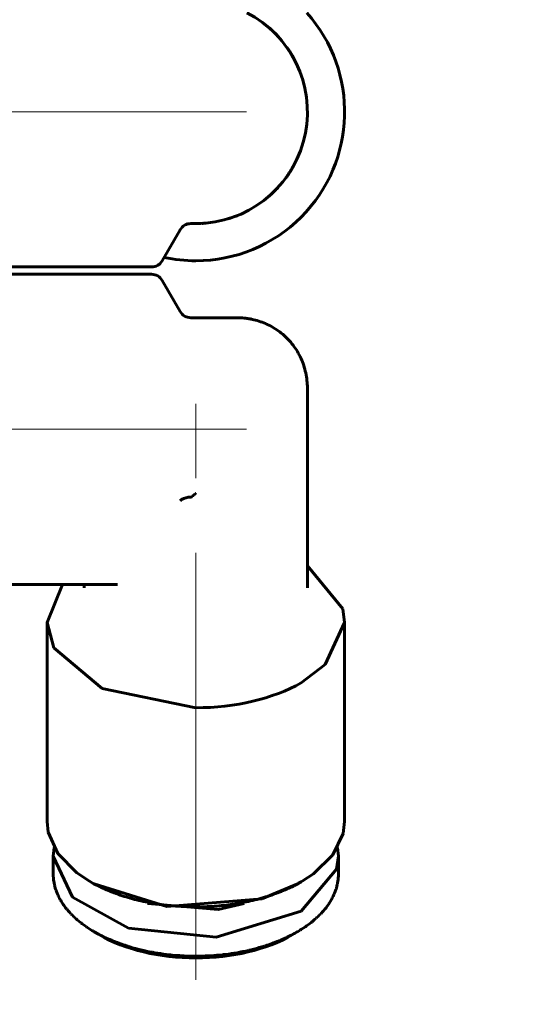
# Model space of a CAD drawing. Header units: millimetres. Extents: x 0 to 297, y 0 to 420.
# Tile 9 of 33: x 114 to 124, y 123 to 143. Entities that reach past the tile are written whole.
import ezdxf

# ---------------------------------------------------------------- set-up
doc = ezdxf.new("R2010")
doc.units = ezdxf.units.MM
for name, pattern in [('K5LT_AXLED', [12, 7.5, -1.5, 1.5, -1.5]), ('K5LT_BASIC', [0]), ('K5LT_THIN', [0])]:
    doc.linetypes.add(name, pattern=pattern)
doc.layers.add('Системный слой', color=7, linetype='Continuous')
doc.layers.add('Системный слой (1)', color=7, linetype='Continuous', true_color=0x6c6c6c)
doc.styles.add('KDIMTEXTSTYLE', font='txt', dxfattribs={"width": 0.96, "oblique": 15, "height": 5})
doc.styles.add('KTEXTSTYLE', font='txt', dxfattribs={"width": 0.96, "height": 5})
doc.dimstyles.new('KDIMSTYLE (0.50)', dxfattribs={"dimtxt": 5, "dimasz": 1, "dimexe": 2, "dimexo": 0, "dimgap": 1, "dimtad": 1, "dimlfac": 2, "dimtxsty": 'KDIMTEXTSTYLE', "dimsah": 1, "dimcen": 0, "dimdle": 1, "dimadec": 0, "dimazin": 0, "dimtfac": 0.667, "dimtmove": 0, "dimatfit": 3, "dimfxl": 1, "dimtvp": 1, "dimtolj": 1, "dimtzin": 0, "dimarcsym": 0})

# ---------------------------------------------------------------- blocks, each defined once
blk = doc.blocks.new('U105')
at = {"layer": 'Системный слой (1)', "color": 143, "linetype": 'K5LT_BASIC', "lineweight": 60, "true_color": 0x33acca}
for p, q in [((114.576, 126.113), (114.582, 126.008)), ((120.32, 126.013), (120.321, 126.018)), ((120.321, 126.018), (120.322, 126.026)), ((120.322, 126.026), (120.323, 126.044)), ((120.323, 126.044), (120.325, 126.079)), ((120.325, 126.079), (120.326, 126.113)), ((114.582, 126.008), (114.582, 126.006)), ((114.582, 126.006), (114.582, 126.002)), ((114.582, 126.002), (114.583, 125.993)), ((114.583, 125.993), (114.586, 125.976)), ((114.586, 125.976), (114.591, 125.942)), ((114.591, 125.942), (114.599, 125.905)), ((114.599, 125.905), (114.599, 125.903)), ((114.599, 125.903), (114.6, 125.898)), ((114.6, 125.898), (114.602, 125.89)), ((114.602, 125.89), (114.607, 125.872)), ((114.607, 125.872), (114.616, 125.837)), ((114.616, 125.837), (114.627, 125.803)), ((120.277, 125.812), (120.28, 125.821)), ((120.28, 125.821), (120.285, 125.838)), ((120.285, 125.838), (120.295, 125.873)), ((120.295, 125.873), (120.303, 125.908)), ((120.303, 125.908), (120.304, 125.91)), ((120.304, 125.91), (120.305, 125.914)), ((120.305, 125.914), (120.307, 125.923)), ((120.307, 125.923), (120.31, 125.941)), ((120.31, 125.941), (120.316, 125.976)), ((120.316, 125.976), (120.32, 126.011)), ((120.32, 126.011), (120.32, 126.013)), ((114.627, 125.803), (114.628, 125.8)), ((114.628, 125.8), (114.629, 125.796)), ((114.629, 125.796), (114.632, 125.787)), ((114.632, 125.787), (114.639, 125.77)), ((114.639, 125.77), (114.652, 125.736)), ((114.652, 125.736), (114.667, 125.701)), ((114.667, 125.701), (114.668, 125.699)), ((114.668, 125.699), (114.67, 125.695)), ((114.67, 125.695), (114.674, 125.686)), ((114.674, 125.686), (114.682, 125.669)), ((114.682, 125.669), (114.699, 125.635)), ((114.699, 125.635), (114.717, 125.602)), ((120.189, 125.611), (120.194, 125.62)), ((120.194, 125.62), (120.203, 125.637)), ((120.203, 125.637), (120.22, 125.671)), ((120.22, 125.671), (120.236, 125.704)), ((120.236, 125.704), (120.237, 125.707)), ((120.237, 125.707), (120.239, 125.711)), ((120.239, 125.711), (120.243, 125.719)), ((120.243, 125.719), (120.25, 125.737)), ((120.25, 125.737), (120.263, 125.771)), ((120.263, 125.771), (120.275, 125.806)), ((120.275, 125.806), (120.276, 125.808)), ((120.276, 125.808), (120.277, 125.812)), ((114.717, 125.602), (114.718, 125.6)), ((114.718, 125.6), (114.721, 125.596)), ((114.721, 125.596), (114.726, 125.587)), ((114.726, 125.587), (114.736, 125.571)), ((114.736, 125.571), (114.757, 125.537)), ((114.757, 125.537), (114.779, 125.505)), ((114.779, 125.505), (114.78, 125.502)), ((114.78, 125.502), (114.783, 125.498)), ((114.783, 125.498), (114.789, 125.49)), ((114.789, 125.49), (114.801, 125.474)), ((114.801, 125.474), (114.825, 125.441)), ((114.825, 125.441), (114.851, 125.409)), ((120.058, 125.418), (120.065, 125.426)), ((120.065, 125.426), (120.077, 125.442)), ((120.077, 125.442), (120.102, 125.475)), ((120.102, 125.475), (120.125, 125.507)), ((120.125, 125.507), (120.126, 125.509)), ((120.126, 125.509), (120.129, 125.514)), ((120.129, 125.514), (120.135, 125.522)), ((120.135, 125.522), (120.145, 125.538)), ((120.145, 125.538), (120.166, 125.572)), ((120.166, 125.572), (120.186, 125.605)), ((120.186, 125.605), (120.187, 125.607)), ((120.187, 125.607), (120.189, 125.611)), ((114.851, 125.409), (114.852, 125.407)), ((114.852, 125.407), (114.856, 125.403)), ((114.856, 125.403), (114.862, 125.395)), ((114.862, 125.395), (114.876, 125.38)), ((114.876, 125.38), (114.904, 125.348)), ((114.904, 125.348), (114.933, 125.317)), ((114.933, 125.317), (114.935, 125.315)), ((114.935, 125.315), (114.938, 125.311)), ((114.938, 125.311), (114.946, 125.304)), ((114.946, 125.304), (114.961, 125.288)), ((114.961, 125.288), (114.993, 125.258)), ((114.993, 125.258), (115.025, 125.228)), ((115.025, 125.228), (115.027, 125.226)), ((115.027, 125.226), (115.031, 125.222)), ((115.031, 125.222), (115.039, 125.215)), ((119.846, 125.201), (119.879, 125.231)), ((119.879, 125.231), (119.882, 125.233)), ((119.882, 125.233), (119.886, 125.236)), ((119.886, 125.236), (119.894, 125.244)), ((119.894, 125.244), (119.91, 125.259)), ((119.91, 125.259), (119.941, 125.289)), ((119.941, 125.289), (119.971, 125.32)), ((119.971, 125.32), (119.973, 125.322)), ((119.973, 125.322), (119.977, 125.326)), ((119.977, 125.326), (119.984, 125.333)), ((119.984, 125.333), (119.999, 125.349)), ((119.999, 125.349), (120.027, 125.381)), ((120.027, 125.381), (120.053, 125.412)), ((120.053, 125.412), (120.055, 125.414)), ((120.055, 125.414), (120.058, 125.418)), ((115.039, 125.215), (115.056, 125.2)), ((115.056, 125.2), (115.091, 125.171)), ((115.091, 125.171), (115.127, 125.142)), ((115.127, 125.142), (115.129, 125.141)), ((115.129, 125.141), (115.133, 125.137)), ((115.133, 125.137), (115.143, 125.13)), ((115.143, 125.13), (115.161, 125.116)), ((115.161, 125.116), (115.199, 125.088)), ((115.199, 125.088), (115.237, 125.061)), ((115.237, 125.061), (115.24, 125.059)), ((115.24, 125.059), (115.245, 125.055)), ((115.245, 125.055), (115.255, 125.049)), ((115.255, 125.049), (115.275, 125.035)), ((115.275, 125.035), (115.316, 125.009)), ((119.604, 125.021), (119.661, 125.058)), ((119.661, 125.058), (119.667, 125.063)), ((119.667, 125.063), (119.67, 125.065)), ((119.67, 125.065), (119.675, 125.068)), ((119.675, 125.068), (119.685, 125.075)), ((119.685, 125.075), (119.704, 125.089)), ((119.704, 125.089), (119.742, 125.117)), ((119.742, 125.117), (119.778, 125.145)), ((119.778, 125.145), (119.78, 125.147)), ((119.78, 125.147), (119.785, 125.15)), ((119.785, 125.15), (119.794, 125.158)), ((119.794, 125.158), (119.812, 125.172)), ((119.812, 125.172), (119.846, 125.201)), ((115.316, 125.009), (115.356, 124.983)), ((115.356, 124.983), (115.358, 124.982)), ((115.358, 124.982), (115.362, 124.98)), ((115.362, 124.98), (115.369, 124.976)), ((115.369, 124.976), (115.384, 124.967)), ((115.384, 124.967), (115.398, 124.958)), ((115.398, 124.958), (115.485, 124.91)), ((115.485, 124.91), (115.487, 124.909)), ((115.487, 124.909), (115.492, 124.906)), ((115.492, 124.906), (115.502, 124.901)), ((115.502, 124.901), (115.521, 124.891)), ((115.521, 124.891), (115.56, 124.871)), ((115.56, 124.871), (115.62, 124.841)), ((115.62, 124.841), (115.623, 124.84)), ((115.623, 124.84), (115.629, 124.837)), ((115.629, 124.837), (115.642, 124.831)), ((115.642, 124.831), (115.666, 124.82)), ((119.238, 124.822), (119.285, 124.843)), ((119.285, 124.843), (119.288, 124.845)), ((119.288, 124.845), (119.294, 124.848)), ((119.294, 124.848), (119.306, 124.853)), ((119.306, 124.853), (119.33, 124.865)), ((119.33, 124.865), (119.376, 124.888)), ((119.376, 124.888), (119.42, 124.912)), ((119.42, 124.912), (119.422, 124.913)), ((119.422, 124.913), (119.427, 124.915)), ((119.427, 124.915), (119.437, 124.921)), ((119.437, 124.921), (119.455, 124.931)), ((119.455, 124.931), (119.492, 124.952)), ((119.492, 124.952), (119.503, 124.958)), ((119.503, 124.958), (119.548, 124.985)), ((119.548, 124.985), (119.55, 124.986)), ((119.55, 124.986), (119.554, 124.989)), ((119.554, 124.989), (119.561, 124.993)), ((119.561, 124.993), (119.576, 125.002)), ((119.576, 125.002), (119.604, 125.021)), ((115.666, 124.82), (115.715, 124.798)), ((115.715, 124.798), (115.763, 124.778)), ((115.763, 124.778), (115.766, 124.777)), ((115.766, 124.777), (115.773, 124.774)), ((115.773, 124.774), (115.785, 124.769)), ((115.785, 124.769), (115.811, 124.759)), ((115.811, 124.759), (115.862, 124.739)), ((115.862, 124.739), (115.913, 124.72)), ((115.913, 124.72), (115.916, 124.719)), ((115.916, 124.719), (115.923, 124.716)), ((115.923, 124.716), (115.936, 124.711)), ((115.936, 124.711), (115.963, 124.702)), ((115.963, 124.702), (116.016, 124.684)), ((116.016, 124.684), (116.068, 124.667)), ((116.068, 124.667), (116.072, 124.666)), ((116.072, 124.666), (116.079, 124.664)), ((116.079, 124.664), (116.092, 124.66)), ((116.092, 124.66), (116.12, 124.651)), ((116.12, 124.651), (116.176, 124.635)), ((116.176, 124.635), (116.229, 124.62)), ((118.687, 124.624), (118.701, 124.628)), ((118.701, 124.628), (118.73, 124.636)), ((118.73, 124.636), (118.785, 124.652)), ((118.785, 124.652), (118.838, 124.669)), ((118.838, 124.669), (118.841, 124.67)), ((118.841, 124.67), (118.848, 124.672)), ((118.848, 124.672), (118.862, 124.676)), ((118.862, 124.676), (118.889, 124.685)), ((118.889, 124.685), (118.942, 124.703)), ((118.942, 124.703), (118.993, 124.721)), ((118.993, 124.721), (118.996, 124.723)), ((118.996, 124.723), (119.003, 124.725)), ((119.003, 124.725), (119.016, 124.73)), ((119.016, 124.73), (119.042, 124.74)), ((119.042, 124.74), (119.094, 124.76)), ((119.094, 124.76), (119.142, 124.78)), ((119.142, 124.78), (119.146, 124.781)), ((119.146, 124.781), (119.152, 124.784)), ((119.152, 124.784), (119.164, 124.789)), ((119.164, 124.789), (119.189, 124.8)), ((119.189, 124.8), (119.238, 124.822)), ((116.229, 124.62), (116.233, 124.619)), ((116.233, 124.619), (116.24, 124.617)), ((116.24, 124.617), (116.254, 124.614)), ((116.254, 124.614), (116.283, 124.606)), ((116.283, 124.606), (116.34, 124.592)), ((116.34, 124.592), (116.395, 124.579)), ((116.395, 124.579), (116.399, 124.578)), ((116.399, 124.578), (116.406, 124.577)), ((116.406, 124.577), (116.421, 124.573)), ((116.421, 124.573), (116.45, 124.567)), ((116.45, 124.567), (116.509, 124.555)), ((116.509, 124.555), (116.565, 124.544)), ((116.565, 124.544), (116.569, 124.543)), ((116.569, 124.543), (116.577, 124.542)), ((116.577, 124.542), (116.592, 124.539)), ((116.592, 124.539), (116.621, 124.534)), ((116.621, 124.534), (116.682, 124.524)), ((116.682, 124.524), (116.739, 124.515)), ((116.739, 124.515), (116.743, 124.515)), ((116.743, 124.515), (116.75, 124.514)), ((116.75, 124.514), (116.766, 124.512)), ((116.766, 124.512), (116.796, 124.507)), ((116.796, 124.507), (116.857, 124.5)), ((116.857, 124.5), (116.915, 124.493)), ((116.915, 124.493), (116.919, 124.492)), ((116.919, 124.492), (116.927, 124.492)), ((116.927, 124.492), (116.942, 124.49)), ((116.942, 124.49), (116.973, 124.487)), ((116.973, 124.487), (117.035, 124.481)), ((117.035, 124.481), (117.094, 124.477)), ((117.094, 124.477), (117.098, 124.477)), ((117.098, 124.477), (117.105, 124.476)), ((117.105, 124.476), (117.121, 124.475)), ((117.121, 124.475), (117.152, 124.473)), ((117.152, 124.473), (117.215, 124.47)), ((117.215, 124.47), (117.274, 124.467)), ((117.274, 124.467), (117.277, 124.467)), ((117.277, 124.467), (117.285, 124.467)), ((117.285, 124.467), (117.301, 124.466)), ((117.301, 124.466), (117.332, 124.465)), ((117.332, 124.465), (117.395, 124.464)), ((117.395, 124.464), (117.451, 124.464)), ((117.451, 124.464), (117.451, 124.464)), ((117.451, 124.464), (117.452, 124.464)), ((117.452, 124.464), (117.454, 124.464)), ((117.454, 124.464), (117.457, 124.464)), ((117.457, 124.464), (117.463, 124.464)), ((117.463, 124.464), (117.475, 124.464)), ((117.475, 124.464), (117.5, 124.464)), ((117.5, 124.464), (117.55, 124.465)), ((117.55, 124.465), (117.633, 124.467)), ((117.633, 124.467), (117.637, 124.468)), ((117.637, 124.468), (117.645, 124.468)), ((117.645, 124.468), (117.661, 124.468)), ((117.661, 124.468), (117.692, 124.47)), ((117.692, 124.47), (117.755, 124.473)), ((117.755, 124.473), (117.813, 124.477)), ((117.813, 124.477), (117.817, 124.477)), ((117.817, 124.477), (117.825, 124.478)), ((117.825, 124.478), (117.84, 124.479)), ((117.84, 124.479), (117.871, 124.482)), ((117.871, 124.482), (117.933, 124.487)), ((117.933, 124.487), (117.991, 124.493)), ((117.991, 124.493), (117.995, 124.494)), ((117.995, 124.494), (118.003, 124.495)), ((118.003, 124.495), (118.018, 124.497)), ((118.018, 124.497), (118.049, 124.5)), ((118.049, 124.5), (118.11, 124.508)), ((118.11, 124.508), (118.168, 124.516)), ((118.168, 124.516), (118.172, 124.517)), ((118.172, 124.517), (118.179, 124.518)), ((118.179, 124.518), (118.194, 124.52)), ((118.194, 124.52), (118.225, 124.525)), ((118.225, 124.525), (118.285, 124.535)), ((118.285, 124.535), (118.341, 124.545)), ((118.341, 124.545), (118.345, 124.546)), ((118.345, 124.546), (118.352, 124.547)), ((118.352, 124.547), (118.367, 124.55)), ((118.367, 124.55), (118.397, 124.556)), ((118.397, 124.556), (118.456, 124.568)), ((118.456, 124.568), (118.511, 124.58)), ((118.511, 124.58), (118.515, 124.581)), ((118.515, 124.581), (118.522, 124.583)), ((118.522, 124.583), (118.536, 124.586)), ((118.536, 124.586), (118.565, 124.593)), ((118.565, 124.593), (118.623, 124.607)), ((118.623, 124.607), (118.677, 124.622)), ((118.677, 124.622), (118.68, 124.622)), ((118.68, 124.622), (118.687, 124.624))]:
    blk.add_line(p, q, dxfattribs=at)
blk = doc.blocks.new('U106')
at = {"layer": 'Системный слой (1)', "color": 143, "linetype": 'K5LT_BASIC', "lineweight": 60, "true_color": 0x33acca}
for p, q in [((114.451, 127.178), (114.475, 126.961)), ((120.421, 126.935), (120.451, 127.178)), ((114.475, 126.961), (114.67, 126.532)), ((120.213, 126.507), (120.421, 126.935)), ((114.67, 126.532), (115.051, 126.146)), ((119.822, 126.124), (120.213, 126.507)), ((115.051, 126.146), (115.309, 125.973)), ((119.593, 125.973), (119.822, 126.124)), ((115.309, 125.973), (115.329, 125.961)), ((119.572, 125.961), (119.593, 125.973))]:
    blk.add_line(p, q, dxfattribs=at)
blk = doc.blocks.new('U108')
at = {"layer": 'Системный слой (1)', "color": 143, "linetype": 'K5LT_BASIC', "lineweight": 60, "true_color": 0x33acca}
for p, q in [((119.701, 132.33), (120.413, 131.465)), ((114.451, 131.192), (114.764, 131.958)), ((120.413, 131.465), (120.451, 131.192)), ((114.586, 130.681), (114.451, 131.192)), ((120.451, 131.192), (120.06, 130.342)), ((115.56, 129.856), (114.586, 130.681)), ((120.06, 130.342), (119.572, 129.975)), ((117.451, 129.471), (115.56, 129.856))]:
    blk.add_line(p, q, dxfattribs=at)
blk = doc.blocks.new('U110')
at = {"layer": 'Системный слой (1)', "color": 143, "linetype": 'K5LT_BASIC', "lineweight": 60, "true_color": 0x33acca}
for p, q in [((116.477, 125.529), (117.901, 125.408)), ((117.901, 125.408), (118.425, 125.529))]:
    blk.add_line(p, q, dxfattribs=at)
blk = doc.blocks.new('U112')
at = {"layer": 'Системный слой (1)', "color": 143, "linetype": 'K5LT_BASIC', "lineweight": 60, "true_color": 0x33acca}
for p, q in [((114.592, 126.656), (114.576, 126.482)), ((120.326, 126.482), (120.31, 126.656)), ((114.576, 126.482), (114.967, 125.652)), ((120.289, 126.219), (120.326, 126.482)), ((119.578, 125.373), (120.289, 126.219)), ((114.967, 125.652), (116.096, 125.027)), ((117.863, 124.85), (119.578, 125.373)), ((116.096, 125.027), (117.863, 124.85))]:
    blk.add_line(p, q, dxfattribs=at)
blk = doc.blocks.new('U113')
at = {"layer": 'Системный слой (1)', "color": 143, "linetype": 'K5LT_BASIC', "lineweight": 60, "true_color": 0x33acca}
for p, q in [((115.38, 125.931), (115.4, 125.92)), ((115.4, 125.92), (116.864, 125.467)), ((118.78, 125.618), (119.521, 125.931)), ((116.864, 125.467), (118.78, 125.618))]:
    blk.add_line(p, q, dxfattribs=at)
blk = doc.blocks.new('U199')
at = {"layer": 'Системный слой (1)', "color": 143, "linetype": 'K5LT_BASIC', "lineweight": 60, "true_color": 0x33acca}
for start, end in [(275.2038, 62.7329), (270, 275.2038)]:
    blk.add_arc((117.451, 141.48), 2.25, start, end, dxfattribs=at)
blk = doc.blocks.new('U200')
at = {"layer": 'Системный слой (1)', "color": 143, "linetype": 'K5LT_BASIC', "lineweight": 60, "true_color": 0x33acca}
for start, end in [(315, 41.8103), (257.7177, 270)]:
    blk.add_arc((117.451, 141.48), 3, start, end, dxfattribs=at)
blk = doc.blocks.new('D10')
at = {"layer": 'Системный слой (1)'}
for points in [[(93.738, 157.651), (96.004, 162.156), (92.649, 158.391), (93.474, 158.435)], [(67.898, 120.804), (71.253, 124.569), (70.427, 124.525), (70.164, 125.309)]]:
    blk.add_hatch(color=7, dxfattribs=at).paths.add_polyline_path(points)
at = {"layer": 'Системный слой (1)', "color": 7, "linetype": 'K5LT_THIN', "lineweight": 18, "true_color": 0xffffff}
for p, q in [((96.004, 162.156), (106.501, 177.6)), ((106.501, 177.6), (124.095, 177.6)), ((67.898, 120.804), (96.004, 162.156)), ((92.649, 158.391), (96.004, 162.156)), ((96.004, 162.156), (93.738, 157.651)), ((93.474, 158.435), (92.649, 158.391)), ((93.738, 157.651), (93.474, 158.435)), ((67.898, 120.804), (70.164, 125.309)), ((70.164, 125.309), (70.427, 124.525)), ((71.253, 124.569), (67.898, 120.804)), ((70.427, 124.525), (71.253, 124.569))]:
    blk.add_line(p, q, dxfattribs=at)
blk.add_arc((81.951, 141.48), 25, 231.2159, 25.8419, dxfattribs=at)
blk.add_arc((81.951, 141.48), 25, 231.2159, 25.8419, dxfattribs=at)
blk.add_wipeout([(108.501, 178.6), (108.501, 185.982), (121.551, 185.982), (121.551, 178.6)]).dxf.layer = 'Системный слой (1)'
at = {"layer": 'Системный слой (1)', "color": 7, "char_height": 5, "attachment_point": 1, "style": 'KTEXTSTYLE'}
for s, insert in [('\\fArial|b0|c204|p34;\\H5.0;\\W1.000;\\Q15;\\fGOST Type AU|b0|i0|c204|p34;\\Q15;\\W0.960;⌀', (108.501, 185.188)), ('\\fArial|b0|c204|p34;\\H5.0;\\W1.000;\\Q15;\\fGOST Type AU|b0|i0|c204|p34;\\Q15;\\W0.960;100', (111.808, 185.188))]:
    blk.add_mtext(s, dxfattribs=dict(at, insert=insert))
blk = doc.blocks.new('KDIMARROW_01')
at = {"layer": 'Системный слой'}
blk.add_hatch(color=0, dxfattribs=at).paths.add_polyline_path([(0, 0), (-5, 0.658), (-4.5, 0), (-5, -0.658)])
at = {"layer": 'Системный слой', "color": 0, "linetype": 'K5LT_THIN', "lineweight": 18}
for p, q in [((-4.5, 0), (-5, 0.658)), ((-5, 0.658), (0, 0)), ((0, 0), (-5, -0.658)), ((-5, -0.658), (-4.5, 0))]:
    blk.add_line(p, q, dxfattribs=at)
at = {"layer": 'Системный слой (1)', "color": 0, "linetype": 'K5LT_THIN', "lineweight": 18}
blk.add_line((81.951, 336.425), (81.451, 336.425), dxfattribs=at)

msp = doc.modelspace()

# ---------------------------------------------------------------- linework, layer by layer
at = {"layer": 'Системный слой (1)', "color": 30, "linetype": 'K5LT_AXLED', "lineweight": 18, "true_color": 0xff8000}
for p, q in [((110.9698, 141.48), (118.5564, 141.48)), ((117.4507, 125.096), (117.4507, 137.0828)), ((110.9698, 135.0828), (118.5564, 135.0828)), ((117.4507, 123.9902), (117.4507, 128.5636))]:
    msp.add_line(p, q, dxfattribs=at)
at = {"layer": 'Системный слой (1)', "color": 143, "linetype": 'K5LT_BASIC', "lineweight": 60, "true_color": 0x33acca}
for p, q in [((117.4507, 139.23), (117.3502, 139.23)), ((117.4507, 139.23), (117.4509, 139.23)), ((117.4509, 139.23), (117.4507, 139.23)), ((117.1338, 139.1052), (116.7729, 138.48)), ((113.3007, 138.355), (116.5564, 138.355)), ((113.3007, 138.2078), (116.5564, 138.2078)), ((117.1337, 137.4578), (116.7729, 138.0828)), ((118.2699, 137.3328), (117.3502, 137.3328)), ((118.2699, 137.3328), (118.2698, 137.3328)), ((118.2699, 137.3328), (118.2699, 137.3328)), ((119.7007, 135.9019), (119.7007, 131.891)), ((113.3007, 131.9578), (115.8687, 131.9578)), ((115.2007, 131.9578), (115.2007, 131.891)), ((115.8678, 131.9578), (115.8665, 131.9578)), ((115.8678, 131.9578), (115.8687, 131.9578)), ((114.4507, 127.178), (114.4507, 131.1918)), ((120.4507, 127.178), (120.4507, 131.1918)), ((114.5757, 126.1131), (114.5757, 126.4817)), ((120.3257, 126.1131), (120.3257, 126.4817)), ((115.3089, 125.9731), (115.3803, 125.9313)), ((119.5925, 125.9731), (119.5211, 125.9313)), ((115.3981, 124.9584), (115.5052, 124.8958)), ((119.5033, 124.9584), (119.3962, 124.8958))]:
    msp.add_line(p, q, dxfattribs=at)
for centre, radius, start, end in [((117.4507, 141.48), 3, 270, 315), ((117.3502, 138.98), 0.25, 90, 149.95227), ((116.5564, 138.605), 0.25, 270, 330.00012), ((116.5564, 137.9578), 0.25, 29.99988, 90), ((117.3502, 137.5828), 0.25, 210.00002, 270)]:
    msp.add_arc(centre, radius, start, end, dxfattribs=at)
for centre, major_axis, start_param, end_param in [((117.4507, 131.1918), (3, 0), 4.712389, 5.4977871), ((117.4507, 125.9902), (-2.725, 0), 0.7756881, 2.3659045)]:
    msp.add_ellipse(centre, major_axis=major_axis, ratio=0.5735764, start_param=start_param, end_param=end_param, dxfattribs=at)
for points, knots in [([(118.9343, 143.1716), (118.9367, 143.1695), (118.939, 143.1674), (118.9455, 143.1618), (118.9494, 143.1582), (118.9598, 143.1489), (118.9661, 143.1432), (118.9843, 143.1265), (118.996, 143.1155), (119.0217, 143.0908), (119.0357, 143.0771), (119.0633, 143.0492), (119.077, 143.035), (119.1038, 143.0065), (119.1169, 142.9922), (119.1299, 142.9776)], [0, 0, 0, 0, 0.3961005, 0.3961005, 1.0562681, 1.0562681, 2.1125361, 2.1125361, 4.0930388, 4.0930388, 6.50396, 6.50396, 8.9148813, 8.9148813, 11.2982928, 11.2982928, 11.2982928, 11.2982928]), ([(119.2848, 142.7833), (119.287, 142.7802), (119.2891, 142.7772), (119.2924, 142.7725), (119.2936, 142.7708), (119.2959, 142.7675), (119.2971, 142.7658), (119.3004, 142.7611), (119.3025, 142.758), (119.3085, 142.7493), (119.3123, 142.7437), (119.3229, 142.728), (119.3297, 142.7178), (119.3464, 142.6922), (119.3562, 142.6766), (119.3755, 142.6453), (119.385, 142.6295), (119.4046, 142.596), (119.4147, 142.5781), (119.4245, 142.5602)], [0.1328094, 0.1328094, 0.1328094, 0.1328094, 0.6307037, 0.6307037, 0.9010452, 0.9010452, 1.1713867, 1.1713867, 1.6670025, 1.6670025, 2.5680946, 2.5680946, 4.1899797, 4.1899797, 6.6241798, 6.6241798, 9.0583798, 9.0583798, 11.7510433, 11.7510433, 11.7510433, 11.7510433]), ([(119.4086, 140.3714), (119.4043, 140.3637), (119.3998, 140.3559), (119.3928, 140.344), (119.3903, 140.3396), (119.3851, 140.3309), (119.3825, 140.3266), (119.3749, 140.3139), (119.3699, 140.3056), (119.3549, 140.2814), (119.3449, 140.2656), (119.324, 140.2337), (119.3132, 140.2176), (119.2898, 140.1837), (119.2772, 140.166), (119.2644, 140.1485)], [0.2499521, 0.2499521, 0.2499521, 0.2499521, 1.3348395, 1.3348395, 1.9576027, 1.9576027, 2.580366, 2.580366, 3.7814245, 3.7814245, 6.0946101, 6.0946101, 8.496717, 8.496717, 11.1971542, 11.1971542, 11.1971542, 11.1971542]), ([(119.101, 139.9506), (119.0899, 139.9386), (119.0786, 139.9267), (119.0538, 139.9011), (119.0402, 139.8874), (119.0127, 139.8604), (118.9987, 139.8471), (118.9706, 139.8209), (118.9564, 139.808), (118.9317, 139.7862), (118.9214, 139.7772), (118.9111, 139.7684)], [0.3482492, 0.3482492, 0.3482492, 0.3482492, 2.2021744, 2.2021744, 4.4043487, 4.4043487, 6.6065231, 6.6065231, 8.8086974, 8.8086974, 10.376098, 10.376098, 10.376098, 10.376098]), ([(118.2781, 139.3877), (118.2683, 139.3838), (118.2585, 139.38), (118.2362, 139.3715), (118.2238, 139.3669), (118.205, 139.3602), (118.1986, 139.358), (118.1886, 139.3545), (118.1849, 139.3532), (118.1775, 139.3506), (118.1738, 139.3494), (118.1629, 139.3457), (118.1556, 139.3433), (118.1317, 139.3355), (118.1151, 139.3303), (118.0984, 139.3253)], [0.6027682, 0.6027682, 0.6027682, 0.6027682, 2.9676845, 2.9676845, 5.9353689, 5.9353689, 7.4422285, 7.4422285, 8.317545, 8.317545, 9.1928615, 9.1928615, 10.9143382, 10.9143382, 14.8384223, 14.8384223, 14.8384223, 14.8384223]), ([(117.654, 139.2391), (117.6488, 139.2387), (117.6437, 139.2382), (117.6366, 139.2376), (117.6346, 139.2375), (117.632, 139.2373), (117.6315, 139.2372), (117.6305, 139.2371), (117.63, 139.2371), (117.6286, 139.237), (117.6277, 139.2369), (117.6249, 139.2367), (117.623, 139.2366), (117.6175, 139.2361), (117.6138, 139.2359), (117.605, 139.2353), (117.5998, 139.2349), (117.5886, 139.2342), (117.5825, 139.2338), (117.5764, 139.2335)], [0.0186927, 0.0186927, 0.0186927, 0.0186927, 3.4, 3.4, 4.7110591, 4.7110591, 5.0627117, 5.0627117, 5.3729876, 5.3729876, 5.9935395, 5.9935395, 7.2139562, 7.2139562, 9.6134162, 9.6134162, 13.0134162, 13.0134162, 17, 17, 17, 17]), ([(117.1337, 139.1069), (117.1338, 139.1065), (117.1339, 139.1059), (117.1339, 139.1055), (117.1338, 139.1051), (117.1337, 139.1051), (117.1337, 139.105)], [0, 0, 0, 0, 0.004992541, 0.009907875, 0.011233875, 0.012145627, 0.012145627, 0.012145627, 0.012145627]), ([(119.7007, 135.9019), (119.7007, 135.9306), (119.6999, 135.9593), (119.6955, 136.04), (119.6899, 136.092), (119.6734, 136.195), (119.6625, 136.2459), (119.6353, 136.3458), (119.619, 136.3952), (119.5812, 136.4914), (119.5599, 136.5381), (119.512, 136.6293), (119.4854, 136.6739), (119.4278, 136.759), (119.3968, 136.7999), (119.3305, 136.8777), (119.2956, 136.9143), (119.2221, 136.9836), (119.1833, 137.0163), (119.1032, 137.0768), (119.0618, 137.1046), (118.9768, 137.1555), (118.9336, 137.1782), (118.8458, 137.2189), (118.8011, 137.237), (118.7113, 137.268), (118.666, 137.2812), (118.6026, 137.2963), (118.5848, 137.3002), (118.5563, 137.3059), (118.5455, 137.3079), (118.5224, 137.312), (118.5101, 137.314), (118.4736, 137.3195), (118.4494, 137.3225), (118.3819, 137.3294), (118.3385, 137.3319), (118.2868, 137.3327), (118.2783, 137.3327), (118.2699, 137.3327)], [0, 0, 0, 0, 0.9258052, 0.9258052, 2.6003788, 2.6003788, 4.2565024, 4.2565024, 5.9010782, 5.9010782, 7.5346365, 7.5346365, 9.1663522, 9.1663522, 10.7885578, 10.7885578, 12.3901071, 12.3901071, 13.9869565, 13.9869565, 15.5708289, 15.5708289, 17.1220178, 17.1220178, 18.6544703, 18.6544703, 20.1644713, 20.1644713, 20.7508885, 20.7508885, 21.1030264, 21.1030264, 21.5082958, 21.5082958, 22.2975689, 22.2975689, 23.7166683, 23.7166683, 23.9953406, 23.9953406, 23.9953406, 23.9953406]), ([(117.1337, 133.6434), (117.1419, 133.6518), (117.1602, 133.6666), (117.1933, 133.685), (117.2317, 133.6997), (117.2742, 133.71), (117.3152, 133.7148), (117.34, 133.7155), (117.3502, 133.7154)], [0, 0, 0, 0, 0.1897668, 0.3558233, 0.5211077, 0.716965, 0.8842419, 1, 1, 1, 1]), ([(117.3502, 133.7154), (117.3515, 133.7154), (117.3528, 133.7156), (117.354, 133.7159), (117.3555, 133.7163), (117.357, 133.717), (117.3583, 133.7178), (117.3591, 133.7183), (117.3598, 133.7188), (117.3605, 133.7194)], [0, 0, 0, 0, 0.3280276, 0.3280276, 0.3280276, 0.7499837, 0.7499837, 0.7499837, 1, 1, 1, 1]), ([(115.3294, 125.9612), (115.4183, 125.9102), (115.6072, 125.8147), (115.9197, 125.6929), (116.2563, 125.5946), (116.6118, 125.5212), (117.0111, 125.47), (117.2937, 125.4572), (117.4507, 125.4572), (117.5764, 125.4572), (117.8278, 125.4663), (118.1989, 125.5069), (118.5582, 125.5739), (118.9, 125.6662), (119.1658, 125.7629), (119.3892, 125.8624), (119.5055, 125.923), (119.572, 125.9612)], [0, 0, 0, 0, 1.4402292, 2.8804584, 4.3206875, 5.7609167, 7.2011459, 9, 9, 9, 10.6002546, 12.2005093, 13.8007639, 15.4010186, 17.0012732, 17.8014006, 19, 19, 19, 19])]:
    msp.add_open_spline(points, degree=3, knots=knots, dxfattribs=at)
msp.add_rational_spline([(117.4507, 133.7922), (117.4206, 133.7676), (117.3905, 133.7433), (117.3605, 133.7194)], [1, 0.99986590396, 0.99986590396, 1], degree=3, dxfattribs=at)

# ---------------------------------------------------------------- block references
at = {"layer": 'Системный слой (1)'}
for name in ['U200', 'U199', 'U108', 'U106', 'U112', 'U105', 'U113', 'U110']:
    msp.add_blockref(name, (0, 0), dxfattribs=at)

# ---------------------------------------------------------------- next in the draw order: dimensions: what is measured, and where the dimension line sits
at = {"layer": 'Системный слой (1)', "color": 7}
dim = msp.add_diameter_dim_2p(p1=(53.8445, 100.1274), p2=(110.0569, 182.8327), dimstyle='KDIMSTYLE (0.50)', override={"dimtih": 1, "dimtoh": 1, "dimpost": '\\fGOST Type AU|b0|c204|p34;\\H5.0;\\W0.960;\\Q15;<>', "dimblk1": 'KDIMARROW_01', "dimblk2": 'KDIMARROW_01', "dimclrt": 7, "dimtol": 1, "dimtp": 0, "dimtm": 0, "dimtdec": 5, "dimtmove": 1, "dimatfit": 2, "dimtolj": 1}, dxfattribs=at)
dim.commit()
dim.dimension.update_dxf_attribs({"geometry": 'D10', "text_midpoint": (108.5007, 177.6004), "dimtype": 163})

doc.saveas('drawing.dxf')
